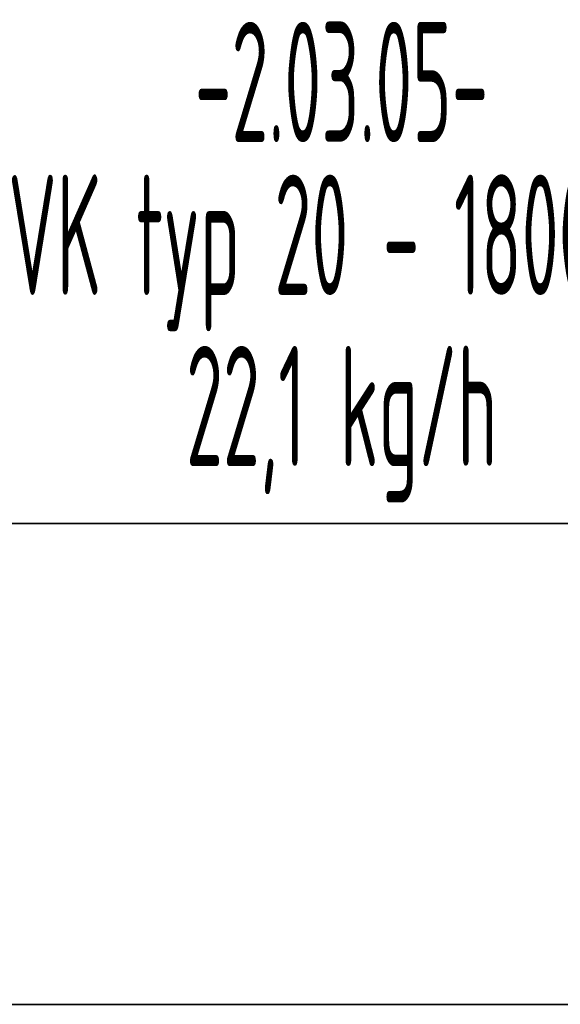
# Model space of a CAD drawing. Header units: millimetres. Extents: x -727 to 69715, y -15705 to 98123.
# Tile 91 of 256: x 25575 to 26137, y -12715 to -11691. Entities that reach past the tile are written whole.
import ezdxf
from ezdxf.enums import TextEntityAlignment as Align

# ---------------------------------------------------------------- set-up
doc = ezdxf.new("R2010")
doc.units = ezdxf.units.MM
doc.layers.add('JS_VYT_POPIS - OBECNĚ', color=7, linetype='Continuous', lineweight=5)
doc.layers.add('UT_ZAŘÍZENÍ - OT', color=3, linetype='Continuous', lineweight=35)
doc.styles.add('VZT_POPIS', font='isocp.shx', dxfattribs={"width": 0.6, "height": 125})

msp = doc.modelspace()

# ---------------------------------------------------------------- linework, layer by layer
at = {"layer": 'UT_ZAŘÍZENÍ - OT', "linetype": 'Continuous'}
for p, q in [((26882.7, -12214.9), (25082.7, -12214.9)), ((25082.7, -12714.9), (26882.7, -12714.9))]:
    msp.add_line(p, q, dxfattribs=at)

# ---------------------------------------------------------------- texts
at = {"layer": 'JS_VYT_POPIS - OBECNĚ', "style": 'VZT_POPIS', "width": 0.5}
for s, p in [('-2.03.05-', (25909.4, -11756)), ('D-OT VK typ 20 - 1800*500 mm', (25909.4, -11914.9)), ('22,1 kg/h', (25909.4, -12092.9))]:
    msp.add_text(s, height=125, dxfattribs=at).set_placement(p, align=Align.MIDDLE_CENTER)

doc.saveas('drawing.dxf')
